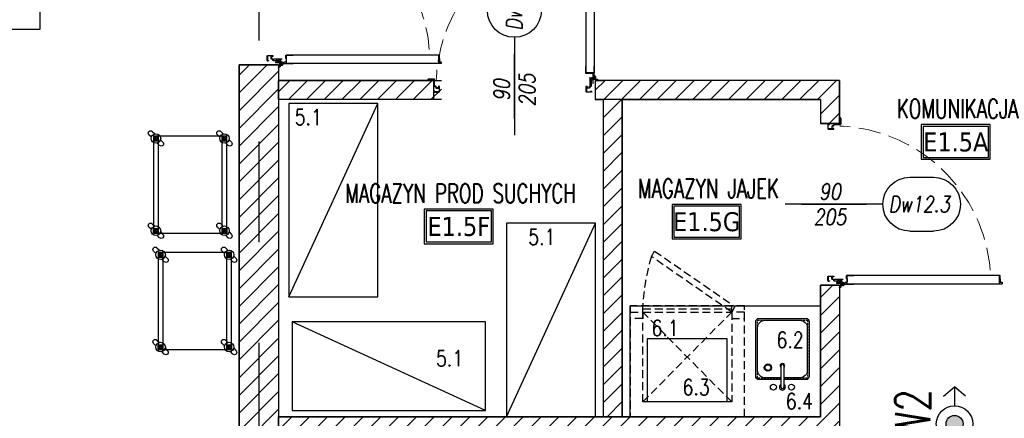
# Model space of a CAD drawing. Header units: millimetres. Extents: x 42924 to 92944, y -369470 to -179866.
# Tile 174 of 256: x 62459 to 63080, y -185010 to -184759. Entities that reach past the tile are written whole.
import ezdxf
from ezdxf.enums import TextEntityAlignment as Align

# ---------------------------------------------------------------- set-up
doc = ezdxf.new("R2010")
doc.units = ezdxf.units.MM
for name, pattern in [('6279-A-FP00$0$DASHED', [0.75, 0.5, -0.25]), ('CACHE', [9.525, 6.35, -3.175]), ('CENTER', [0.6, 0.375, -0.075, 0.075, -0.075]), ('DASHDOT', [25.4, 12.7, -6.35, 0, -6.35]), ('Hidden Line', [391.222223, 282.222223, -109])]:
    doc.linetypes.add(name, pattern=pattern)
doc.layers.get('0').update_dxf_attribs({"color": 8})
for name, color, linetype in [('!! 0_Osie', 8, 'DASHDOT'), ('!! 1_ proj wyposdażenie', 54, 'Continuous'), ('!! 1_drzwi opis', 8, 'Continuous'), ('!! 1_drzwi-linia', 8, 'Continuous'), ('!! 1_hatch projektowane ściany', 8, 'Continuous'), ('!! 1_OPIS POM NOWE', 123, 'Continuous'), ('!! 1_PROJ Sciany', 8, 'Continuous'), ('!! technologia', 124, 'Continuous'), ('0-osie-liniA', 8, 'DASHDOT'), ('E1', 2, 'Continuous'), ('E_0', 4, 'Continuous'), ('E_AW', 1, 'Continuous')]:
    doc.layers.add(name, color=color, linetype=linetype)
doc.styles.add('50', font='ROMANS.shx', dxfattribs={"width": 0.8, "height": 10})
doc.styles.add('ARCHETYP', font='romans.shx', dxfattribs={"height": 15})
doc.styles.add('ARIAL', font='tahoma.ttf')
doc.styles.add('ELE1', font='romans.shx', dxfattribs={"width": 0.8, "height": 18})
doc.styles.add('TXT', font='simplex.shx')

# ---------------------------------------------------------------- blocks, each defined once
blk = doc.blocks.new('A$C35EE4757')
at = {"layer": 'E_AW'}
h = blk.add_hatch(color=256, dxfattribs=at)
h.dxf.hatch_style = 1
h.paths.add_polyline_path([(5.36, 0, 1), (-5.36, 0, 1)])
for p, q in [((-17.54, 6.94), (-23.35, 0)), ((17.54, 6.94), (23.35, 0)), ((-11.49, 0), (-23.35, 0)), ((-17.54, -6.94), (-23.35, 0)), ((23.35, 0), (11.49, 0)), ((17.54, -6.94), (23.35, 0))]:
    blk.add_line(p, q, dxfattribs=at)
at = {"layer": 'E_AW', "ltscale": 5}
for radius in [11.49, 5.36]:
    blk.add_circle((0, 0), radius, dxfattribs=at)
blk = doc.blocks.new('zaw-dr-90-p')
at = {"color": 2, "linetype": 'CENTER', "ltscale": 0.2}
for p, q in [((12, 0), (-12, 0)), ((0, 12), (0, -12)), ((24.5, 24), (31, 24)), ((24.5, 19), (31, 19))]:
    blk.add_line(p, q, dxfattribs=at)
at = {"ltscale": 0.2}
for p, q in [((10, 12), (6.5, 12)), ((10, 0), (10, 6.5))]:
    blk.add_line(p, q, dxfattribs=at)
blk.add_lwpolyline([(0, 6.5), (23.5, 6.5, 0.414214), (28, 11), (28, 31), (24.5, 31), (24.5, 11, -0.414214), (23.5, 10), (0, 10, 4.561698), (7.6, 6.5), (4.9, 4.2)], format="xyb", dxfattribs=at)
blk.add_lwpolyline([(-0.2, -0.2), (-2.5, -0.2), (-2.5, 0.2), (-0.2, 0.2), (-0.2, 2.5), (0.2, 2.5), (0.2, 0.2), (2.8, 0.2), (2.8, -0.2), (0.2, -0.2), (0.2, -2.8), (-0.2, -2.8)], close=True)
blk.add_lwpolyline([(10, 10), (10, 39), (6.5, 39), (6.5, 10)], dxfattribs=at)
blk.add_circle((0, 0), 6.5, dxfattribs=at)
blk = doc.blocks.new('drzwi 90- sc 12')
for p, q in [((-13616.12, 20410.26), (-13616.12, 20411.46)), ((-13616.12, 20411.46), (-13615.02, 20411.46)), ((-13614.92, 20411.36), (-13614.92, 20313.77)), ((-13620.32, 20410.16), (-13620.32, 20313.77)), ((-13614.92, 20409.86), (-13620.32, 20409.86)), ((-13616.12, 20410.26), (-13620.22, 20410.26)), ((-13616.12, 20410.26), (-13620, 20410.26)), ((-13618.17, 20410.26), (-13616.22, 20410.26)), ((-13618.17, 20410.26), (-13616.22, 20410.26)), ((-13620.32, 20313.47), (-13620.32, 20317.97)), ((-13614.92, 20312.27), (-13614.92, 20317.97)), ((-13614.92, 20313.77), (-13620.32, 20313.77)), ((-13618.22, 20313.37), (-13620.22, 20313.37)), ((-13618.22, 20313.67), (-13618.22, 20313.37)), ((-13618.22, 20313.67), (-13616.42, 20313.67)), ((-13615.92, 20313.17), (-13615.92, 20312.17)), ((-13615.92, 20312.17), (-13615.02, 20312.17)), ((-13715.57, 20308.32), (-13715.57, 20308.56)), ((-13715.57, 20307.69), (-13715.57, 20308.56)), ((-13715.57, 20307.82), (-13715.57, 20308.56)), ((-13715.57, 20307.72), (-13715.37, 20307.72)), ((-13617.77, 20311.12), (-13617.77, 20305.72)), ((-13617.77, 20311.12), (-13617.77, 20305.72)), ((-13616.17, 20309.92), (-13617.37, 20309.92)), ((-13616.17, 20309.92), (-13616.17, 20311.02)), ((-13715.77, 20301.96), (-13716.27, 20301.96)), ((-13616.77, 20301.96), (-13616.27, 20301.96))]:
    blk.add_line(p, q)
for points in [[(-13665.27, 20284.96), (-13665.27, 20325.83)], [(-13615.57, 20309.64), (-13615.32, 20309.64), (-13615.32, 20309.82), (-13616.32, 20309.82), (-13616.32, 20309.64), (-13615.92, 20309.64)]]:
    blk.add_lwpolyline(points)
at = {"lineweight": 30}
for points in [[(-13716.27, 20308.92), (-13721.27, 20308.92)], [(-13716.27, 20308.92), (-13716.27, 20296.92)], [(-13614.27, 20308.92), (-13609.27, 20308.92)], [(-13614.27, 20308.92), (-13614.27, 20296.92)]]:
    blk.add_lwpolyline(points, dxfattribs=at)
at = {"ltscale": 0.2}
for points in [[(-13715.57, 20307.51), (-13715.57, 20309.48, 0.414214), (-13715.91, 20309.82), (-13719.43, 20309.82, 0.414214), (-13719.77, 20309.48), (-13719.77, 20308.92), (-13719.59, 20308.92), (-13719.59, 20309.48, -0.414214), (-13719.43, 20309.64), (-13716.97, 20309.64)], [(-13716.97, 20309.64), (-13715.91, 20309.64, -0.414214), (-13715.75, 20309.48), (-13715.75, 20307.51)], [(-13715.75, 20307.76), (-13715.75, 20305.58, 0.414214), (-13715.41, 20305.24), (-13714.96, 20305.24, -0.414214), (-13714.8, 20305.08), (-13714.8, 20304.48, 0.414214), (-13714.46, 20304.14), (-13713.28, 20304.14, 0.414214), (-13712.94, 20304.48), (-13712.94, 20305.15, -1), (-13712.75, 20305.15), (-13712.75, 20301.96, -0.414214), (-13712.91, 20301.8), (-13715.43, 20301.8, -0.414214), (-13715.59, 20301.96), (-13715.59, 20302.52), (-13715.77, 20302.52), (-13715.77, 20301.96, 0.414214), (-13715.43, 20301.62), (-13712.91, 20301.62, 0.414214), (-13712.57, 20301.96), (-13712.57, 20305.15, 1), (-13713.12, 20305.15), (-13713.12, 20304.48, -0.414214), (-13713.28, 20304.32), (-13714.46, 20304.32, -0.414214), (-13714.62, 20304.48), (-13714.62, 20305.08, 0.414214), (-13714.96, 20305.42), (-13715.41, 20305.42, -0.414214), (-13715.57, 20305.58), (-13715.57, 20307.64)], [(-13615.92, 20309.64), (-13616.63, 20309.64, 0.414214), (-13616.79, 20309.48), (-13616.79, 20305.58, -0.414214), (-13617.13, 20305.24), (-13617.58, 20305.24, 0.414214), (-13617.74, 20305.08), (-13617.74, 20304.48, -0.414214), (-13618.08, 20304.14), (-13619.26, 20304.14, -0.414214), (-13619.6, 20304.48), (-13619.6, 20305.15, 1), (-13619.79, 20305.15), (-13619.79, 20301.96, 0.414214), (-13619.63, 20301.8), (-13617.11, 20301.8, 0.414214), (-13616.95, 20301.96), (-13616.95, 20302.52), (-13616.77, 20302.52), (-13616.77, 20301.96, -0.414214), (-13617.11, 20301.62), (-13619.63, 20301.62, -0.414214), (-13619.97, 20301.96), (-13619.97, 20305.15, -1), (-13619.42, 20305.15), (-13619.42, 20304.48, 0.414214), (-13619.26, 20304.32), (-13618.08, 20304.32, 0.414214), (-13617.92, 20304.48), (-13617.92, 20305.08, -0.414214), (-13617.58, 20305.42), (-13617.13, 20305.42, 0.414214), (-13616.97, 20305.58), (-13616.97, 20309.48, -0.414214), (-13616.63, 20309.82), (-13613.11, 20309.82, -0.414214), (-13612.77, 20309.48), (-13612.77, 20308.92), (-13612.95, 20308.92), (-13612.95, 20309.48, 0.414214), (-13613.11, 20309.64), (-13615.57, 20309.64)]]:
    blk.add_lwpolyline(points, format="xyb", dxfattribs=at)
blk.add_lwpolyline([(-13616.79, 20308.82), (-13616.97, 20308.82), (-13616.97, 20307.42), (-13616.79, 20307.42)], close=True)
for centre, radius, start, end in [((-13615.02, 20411.36), 0.1, 0, 90), ((-13620.22, 20410.16), 0.1, 90, 180), ((-13620.22, 20313.47), 0.1, 180, 270), ((-13616.42, 20313.17), 0.5, 0, 90), ((-13615.02, 20312.27), 0.1, 270, 0), ((-13616.27, 20311.02), 0.1, 0, 90)]:
    blk.add_arc(centre, radius, start, end)
at = {"linetype": 'Hidden Line', "lineweight": 9, "ltscale": 0.05}
blk.add_arc((-13615.5, 20305.14), 99.12, 94.80054, 177.69442, dxfattribs=at)
at = {"xscale": 0.09999999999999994, "yscale": 0.09999999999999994, "zscale": 0.09999999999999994, "rotation": 180.0000000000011}
blk.add_blockref('zaw-dr-90-p', (-13614.92, 20310.92), dxfattribs=at)
blk = doc.blocks.new('BLOK OSI')
at = {"layer": '0-osie-liniA', "ltscale": 5}
blk.add_lwpolyline([(53790.21, -198088.59), (53790.21, -199860.82)], dxfattribs=at)
blk = doc.blocks.new('1_ok-opis')
blk.add_line((0, 111.61), (0, 50))
for points in [[(-17, 128.61), (-17, 143.61)], [(17, 128.61), (17, 143.61)]]:
    blk.add_lwpolyline(points)
for centre, start, end in [((0, 143.61), 0, 180), ((0, 128.61), 180, 0)]:
    blk.add_arc(centre, 17, start, end)
at = {"style": 'ARCHETYP'}
for tag, height, rotation, p in [('NR', 12, 90, (0, 136.9)), ('NR', 12, 270, (0, 136.9)), ('SZEROKOŚĆ', 10, 90, (-8, 78.29)), ('WYSOKOŚĆ', 10, 270, (-8, 78.29)), ('WYSOKOŚĆ', 10, 90, (8, 78.29)), ('SZEROKOŚĆ', 10, 270, (8, 78.29))]:
    blk.add_attdef(tag, text='', height=height, rotation=rotation, dxfattribs=at).set_placement(p, align=Align.MIDDLE)
blk = doc.blocks.new('stanowisko dezynfekcji jaj')
at = {"linetype": '6279-A-FP00$0$DASHED', "ltscale": 10}
for p, q in [((8, 66), (8, 70)), ((64, 66), (64, 70)), ((8, 68), (64, 68)), ((8, 9.3), (64, 66)), ((64, 9.3), (8, 66))]:
    blk.add_line(p, q, dxfattribs=at)
at = {"ltscale": 0.2}
for p, q in [((95.03, 32.12), (95.03, 18.58)), ((96.93, 32.12), (96.93, 18.58))]:
    blk.add_line(p, q, dxfattribs=at)
at = {"linetype": '6279-A-FP00$0$DASHED', "ltscale": 10}
for points in [[(15.38, 104.46), (66, 69.46), (64, 66), (13.38, 101)], [(72, 70), (0, 70), (0, 0), (72, 0)], [(8, 62), (0, 62), (0, 66), (8, 66)], [(64, 9.3), (8, 9.3), (8, 66), (64, 66)], [(64, 62), (72, 62), (72, 66), (64, 66)]]:
    blk.add_lwpolyline(points, close=True, dxfattribs=at)
for points in [[(0, 70), (120, 70), (120, 0), (0, 0)], [(11, 49.3), (61, 49.3), (61, 9.3), (11, 9.3)]]:
    blk.add_lwpolyline(points, close=True)
at = {"ltscale": 0.2}
for points in [[(95.03, 23.37), (81.21, 23.37, -0.414214), (79.16, 25.41), (79.16, 59.96, -0.414214), (81.21, 62), (110.75, 62, -0.414214), (112.79, 59.96), (112.79, 25.41, -0.414214), (110.75, 23.37), (96.93, 23.37)], [(95.03, 24.51), (85.05, 24.51, -0.414214), (80.3, 29.26), (80.3, 56.11, -0.414214), (85.05, 60.86), (106.9, 60.86, -0.414214), (111.65, 56.11), (111.65, 29.26, -0.414214), (106.9, 24.51), (96.93, 24.51)]]:
    blk.add_lwpolyline(points, format="xyb", dxfattribs=at)
at = {"linetype": 'CACHE', "ltscale": 0.2}
blk.add_lwpolyline([(95.03, 24.41), (80.21, 24.41), (80.21, 60.95), (111.75, 60.95), (111.75, 24.41), (96.93, 24.41)], dxfattribs=at)
at = {"ltscale": 0.2}
for centre, radius in [((86.85, 30.97), 2.28), ((86.85, 30.97), 1.81), ((90.28, 18.68), 1.87), ((101.68, 18.68), 1.84)]:
    blk.add_circle(centre, radius, dxfattribs=at)
at = {"linetype": '6279-A-FP00$0$DASHED', "ltscale": 10}
blk.add_arc((135.81, 63.79), 127.97, 163.09638, 177.21949, dxfattribs=at)
at = {"ltscale": 0.2}
for centre, radius, start, end in [((95.98, 32.12), 1.43, 311.81031, 228.18969), ((95.98, 32.12), 0.95, 0, 180), ((95.98, 18.68), 1.9, 119.91578, 60.08422), ((95.98, 18.68), 0.955, 174.22166, 5.77834)]:
    blk.add_arc(centre, radius, start, end, dxfattribs=at)
blk = doc.blocks.new('Echelle 40x60 Plan')
at = {"color": 0, "linetype": 'ByBlock', "lineweight": -2}
for p, q in [((0.05, -0.05), (0.08, -0.08)), ((0.08, -0.05), (0.05, -0.08)), ((0.512, -0.05), (0.482, -0.08)), ((0.482, -0.05), (0.512, -0.08)), ((0.08, -0.632), (0.05, -0.662)), ((0.05, -0.632), (0.08, -0.662)), ((0.482, -0.632), (0.512, -0.662)), ((0.512, -0.632), (0.482, -0.662))]:
    blk.add_line(p, q, dxfattribs=at)
for points in [[(0.036, -0.0572), (0.0208, -0.042, -0.414214), (0.0208, -0.0208), (0.0208, -0.0208, -0.414214), (0.042, -0.0208), (0.0572, -0.036)], [(0.468, -0.0572), (0.4528, -0.042, -0.414214), (0.4528, -0.0208), (0.4528, -0.0208, -0.414214), (0.474, -0.0208), (0.4892, -0.036)], [(0.094, -0.0728), (0.1092, -0.088, -0.414214), (0.1092, -0.1092), (0.1092, -0.1092, -0.414214), (0.088, -0.1092), (0.0728, -0.094)], [(0.526, -0.0728), (0.5412, -0.088, -0.414214), (0.5412, -0.1092), (0.5412, -0.1092, -0.414214), (0.52, -0.1092), (0.5048, -0.094)], [(0.036, -0.6392), (0.0208, -0.624, -0.414214), (0.0208, -0.6028), (0.0208, -0.6028, -0.414214), (0.042, -0.6028), (0.0572, -0.618)], [(0.468, -0.6392), (0.4528, -0.624, -0.414214), (0.4528, -0.6028), (0.4528, -0.6028, -0.414214), (0.474, -0.6028), (0.4892, -0.618)], [(0.094, -0.6548), (0.1092, -0.67, -0.414214), (0.1092, -0.6912), (0.1092, -0.6912, -0.414214), (0.088, -0.6912), (0.0728, -0.676)], [(0.526, -0.6548), (0.5412, -0.67, -0.414214), (0.5412, -0.6912), (0.5412, -0.6912, -0.414214), (0.52, -0.6912), (0.5048, -0.676)]]:
    blk.add_lwpolyline(points, format="xyb", dxfattribs=at)
for points in [[(0.05, -0.08), (0.08, -0.08), (0.08, -0.05), (0.05, -0.05)], [(0.512, -0.05), (0.05, -0.05), (0.05, -0.662), (0.512, -0.662)], [(0.482, -0.05), (0.08, -0.05), (0.08, -0.662), (0.482, -0.662)], [(0.482, -0.08), (0.512, -0.08), (0.512, -0.05), (0.482, -0.05)], [(0.05, -0.632), (0.08, -0.632), (0.08, -0.662), (0.05, -0.662)], [(0.482, -0.632), (0.512, -0.632), (0.512, -0.662), (0.482, -0.662)]]:
    blk.add_lwpolyline(points, close=True, dxfattribs=at)
for centre, radius in [((0.065, -0.065), 0.03), ((0.065, -0.065), 0.01), ((0.497, -0.065), 0.03), ((0.497, -0.065), 0.01), ((0.065, -0.647), 0.03), ((0.497, -0.647), 0.03), ((0.065, -0.647), 0.01), ((0.497, -0.647), 0.01)]:
    blk.add_circle(centre, radius, dxfattribs=at)

msp = doc.modelspace()

# ---------------------------------------------------------------- hatches: boundary and pattern name
at = {"layer": '!! 1_hatch projektowane ściany'}
h = msp.add_hatch(dxfattribs=at)
h.set_pattern_fill('ANSI31', color=256, scale=2.5)
h.set_pattern_definition([(45, (0, 13685.2005), (-5.61266008, 5.61266008), [])])
h.paths.add_polyline_path([(62634.06387, -184652.3878), (62622.56735, -184652.3878), (62622.56735, -184640.3878), (62634.06387, -184640.3878)])
h.paths.add_polyline_path([(62856.06379, -184652.3878), (62856.06379, -184640.3878), (62793.06379, -184640.3878), (62793.06379, -184390.3878), (62781.06379, -184390.3878), (62781.06379, -184640.3878), (62736.06387, -184640.3878), (62736.06387, -184652.3878)])
h.paths.add_polyline_path([(63213.06379, -184652.3878), (63213.06379, -184640.3878), (63192.06379, -184640.3878), (63192.06379, -184576.1746), (63180.06379, -184576.1746), (63180.06379, -184640.3878), (62980.06379, -184640.3878), (62980.06379, -184515.3878), (63080.06379, -184515.3878), (63080.06379, -184390.8878), (63068.06379, -184390.8878), (63068.06379, -184503.3878), (62968.06379, -184503.3878), (62968.06379, -184640.3878), (62958.06379, -184640.3878), (62958.06379, -184652.3878)])
h.paths.add_polyline_path([(63180.06379, -184474.1746), (63192.06379, -184474.1746), (63192.06379, -184390.3878), (63180.06379, -184390.3878)])
h.paths.add_polyline_path([(63315.06379, -184640.3878), (63380.06379, -184640.3878), (63380.06379, -184652.3878), (63315.06379, -184652.3878)])
h.paths.add_polyline_path([(63121.18969, -184932.3878), (63133.18969, -184932.3878), (63133.18969, -184884.3878), (63380.06379, -184884.3878), (63380.06379, -184872.3878), (63133.18969, -184872.3878), (63133.18969, -184797.3878), (63121.18969, -184797.3878)])
h.paths.add_polyline_path([(62622.56735, -184797.3878), (62725.18969, -184797.3878), (62725.18969, -184809.3878), (62622.56735, -184809.3878)])
h.paths.add_polyline_path([(62622.56735, -185009.3878), (62964.18969, -185009.3878), (62964.18969, -184926.3878), (62976.18969, -184926.3878), (62976.18969, -185029.3878), (62964.18969, -185029.3878), (62964.18969, -185021.3878), (62622.3156, -185021.3878)])
h.paths.add_polyline_path([(62622.3156, -185185.80026), (62964.18969, -185185.80026), (62964.18969, -185235.3878), (62976.05469, -185235.3878), (62976.32469, -185131.32782), (62964.18969, -185131.44778), (62964.18969, -185173.80026), (62622.56735, -185173.80026)])
h.paths.add_polyline_path([(62929.18969, -185363.21272), (63013.68969, -185363.21272), (63013.68969, -185351.21272), (62976.18969, -185351.21272), (62976.18969, -185337.3878), (62964.18969, -185337.3878), (62964.18969, -185351.21272), (62929.18969, -185351.21272)])
h.paths.add_polyline_path([(63115.68969, -185363.2057), (63133.18969, -185363.2057), (63133.18969, -185323.21272), (63380.06373, -185323.21272), (63380.06379, -185311.21272), (63133.18969, -185311.21272), (63133.18969, -185246.3878), (63121.18969, -185246.38588), (63121.18969, -185351.21272), (63115.68887, -185351.2057)])
edge = h.paths.add_edge_path()
edge.add_line((63121.18969, -185144.38588), (63133.18969, -185144.38588))
edge.add_line((63133.18969, -185144.38588), (63133.18969, -185096.3878))
edge.add_line((63133.18969, -185096.3878), (63380.06373, -185096.3878))
edge.add_line((63380.06373, -185096.3878), (63380.06373, -185084.3878))
edge.add_line((63380.06373, -185084.3878), (63133.18969, -185084.3878))
edge.add_line((63133.18969, -185084.3878), (63133.18969, -185034.3878))
edge.add_line((63133.18969, -185034.3878), (63121.18969, -185034.3878))
edge.add_line((63121.18969, -185034.3878), (63121.18969, -185144.50584))
h = msp.add_hatch(dxfattribs=at)
h.set_pattern_fill('ANSI31', color=256, scale=2.5)
h.set_pattern_definition([(45, (0, 13698.2005), (-5.61266008, 5.61266008), [])])
h.paths.add_polyline_path([(62597.56735, -184787.3878), (62622.56735, -184787.3878), (62622.56735, -185247.82049), (62597.56735, -185247.82049)])
h = msp.add_hatch(dxfattribs=at)
h.set_pattern_fill('ANSI31', color=256, scale=2.5)
h.set_pattern_definition([(45, (0, 13699.74), (-5.61266008, 5.61266008), [])])
h.paths.add_polyline_path([(62827.18969, -185009.3878), (62839.18969, -185009.3878), (62839.18969, -184809.3878), (62964.18969, -184809.3878), (62964.18969, -184824.3878), (62976.18969, -184824.3878), (62976.18969, -184797.3878), (62822.18969, -184797.3878), (62822.18969, -184809.3878), (62827.18969, -184809.3878)])

# ---------------------------------------------------------------- linework, layer by layer
at = {"layer": '!! 1_ proj wyposdażenie'}
for p, q in [((62629.03332, -184933.81239), (62685.03332, -184811.81239)), ((62766.30096, -185009.3878), (62822.30096, -184887.3878)), ((62753.01026, -185005.50712), (62631.01026, -184949.50712))]:
    msp.add_line(p, q, dxfattribs=at)
for points in [[(62471.99906, -184765.18294), (62426.99906, -184765.18294), (62426.99906, -184720.18294), (62471.99906, -184720.18294)], [(62685.03332, -184933.81239), (62685.03332, -184811.81239), (62629.03332, -184811.81239), (62629.03332, -184933.81239)], [(62822.30096, -185009.3878), (62822.30096, -184887.3878), (62766.30096, -184887.3878), (62766.30096, -185009.3878)], [(62753.01026, -184949.50712), (62631.01026, -184949.50712), (62631.01026, -185005.50712), (62753.01026, -185005.50712)]]:
    msp.add_lwpolyline(points, close=True, dxfattribs=at)
at = {"layer": '!! 1_hatch projektowane ściany'}
for points in [[(62597.56735, -184787.3878), (62622.56735, -184787.3878), (62622.56735, -185247.82049), (62597.56735, -185247.82049)], [(62622.56735, -185009.3878), (62964.18969, -185009.3878), (62964.18969, -184926.3878), (62976.18969, -184926.3878), (62976.18969, -185029.3878), (62964.18969, -185029.3878), (62964.18969, -185021.3878), (62622.3156, -185021.3878)]]:
    msp.add_lwpolyline(points, close=True, dxfattribs=at)
msp.add_lwpolyline([(62725.18969, -184809.3878), (62622.56735, -184809.3878), (62622.56735, -184797.3878), (62725.18969, -184797.3878)], dxfattribs=at)
at = {"layer": '!! 1_OPIS POM NOWE'}
for points in [[(63027.71589, -184846.96697), (63071.23589, -184846.96697), (63071.23589, -184825.20697), (63027.71589, -184825.20697)], [(63028.80389, -184845.87897), (63070.14789, -184845.87897), (63070.14789, -184826.29497), (63028.80389, -184826.29497)], [(62870.63981, -184897.26589), (62914.15981, -184897.26589), (62914.15981, -184875.50589), (62870.63981, -184875.50589)], [(62714.39118, -184900.28559), (62757.91118, -184900.28559), (62757.91118, -184878.52559), (62714.39118, -184878.52559)], [(62715.47918, -184899.19759), (62756.82318, -184899.19759), (62756.82318, -184879.61359), (62715.47918, -184879.61359)], [(62871.72781, -184896.17789), (62913.07181, -184896.17789), (62913.07181, -184876.59389), (62871.72781, -184876.59389)]]:
    msp.add_lwpolyline(points, close=True, dxfattribs=at)
at = {"layer": '!! 1_PROJ Sciany'}
for points in [[(62597.56729, -184787.3878), (62597.56729, -185247.82049)], [(62622.56735, -184787.3878), (62597.56735, -184787.3878)], [(62622.56729, -184787.3878), (62622.56729, -184797.3878)], [(62720.18969, -184797.3878), (62622.56729, -184797.3878)], [(62720.18969, -184797.3878), (62720.18969, -184809.3878)], [(62976.18969, -184797.3878), (62822.18969, -184797.3878)], [(62822.18969, -184797.3878), (62822.18969, -184809.3878)], [(62976.18969, -184797.3878), (62976.18969, -184824.3878)], [(62622.56729, -184809.3878), (62622.56729, -185009.3878)], [(62720.18969, -184809.3878), (62622.56729, -184809.3878)], [(62964.18969, -184809.3878), (62822.18969, -184809.3878)], [(62827.18969, -184809.3878), (62827.18969, -185009.3878)], [(62839.18969, -184809.3878), (62839.18969, -185009.3878)], [(62964.18969, -184809.3878), (62964.18969, -184824.3878)], [(62964.18969, -184824.3878), (62976.18969, -184824.3878)], [(62964.18969, -184926.3878), (62964.18969, -185009.3878)], [(62964.18969, -184926.3878), (62976.18969, -184926.3878)], [(62976.18969, -184926.3878), (62976.18969, -185029.3878)], [(62964.18969, -185009.3878), (62622.56729, -185009.3878)]]:
    msp.add_lwpolyline(points, dxfattribs=at)
msp.add_lwpolyline([(62827.18969, -185009.3878), (62839.18969, -185009.3878), (62839.18969, -184809.3878), (62964.18969, -184809.3878), (62964.18969, -184824.3878), (62976.18969, -184824.3878), (62976.18969, -184797.3878), (62822.18969, -184797.3878), (62822.18969, -184809.3878), (62827.18969, -184809.3878)], close=True)

# ---------------------------------------------------------------- block references
at = {"layer": '!! 0_Osie'}
msp.add_blockref('BLOK OSI', (8819.85593, 13761.2005), dxfattribs=at)
at = {"layer": '!! 1_ proj wyposdażenie', "xscale": 100, "yscale": 100, "zscale": 100}
for p in [(62538.69741, -184827.39254), (62541.63302, -184900.76324)]:
    msp.add_blockref('Echelle 40x60 Plan', p, dxfattribs=at)
at = {"layer": '!! 1_ proj wyposdażenie'}
msp.add_blockref('stanowisko dezynfekcji jaj', (62844.18969, -185009.3878), dxfattribs=at)
at = {"layer": '!! 1_drzwi opis'}
ref = msp.add_blockref('1_ok-opis', (62771.18973, -184881.72556), dxfattribs=dict(at, xscale=-1, rotation=359.9999963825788))
ref.add_attrib('WYSOKOŚĆ', '90', dxfattribs={"layer": '0', "height": 10, "rotation": 89.99999638, "style": '50', "oblique": 10, "width": 0.8}).set_placement((62763.18973, -184803.4347), align=Align.MIDDLE)
ref.add_attrib('SZEROKOŚĆ', '205', dxfattribs={"layer": '0', "height": 10, "rotation": 89.99999638, "style": '50', "oblique": 10, "width": 0.8}).set_placement((62779.18973, -184803.4347), align=Align.MIDDLE)
ref.add_attrib('NR', 'Dw12.3', dxfattribs={"layer": '0', "height": 10, "rotation": 89.99999638, "style": '50', "oblique": 10, "width": 0.8}).set_placement((62771.18974, -184746.59317), align=Align.MIDDLE)
ref = msp.add_blockref('1_ok-opis', (62891.85194, -184875.38784), dxfattribs=dict(at, xscale=-1, rotation=269.9999963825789))
ref.add_attrib('WYSOKOŚĆ', '90', dxfattribs={"layer": '0', "height": 10, "rotation": 359.99999638, "style": '50', "oblique": 10, "width": 0.8}).set_placement((62970.14279, -184867.38784), align=Align.MIDDLE)
ref.add_attrib('SZEROKOŚĆ', '205', dxfattribs={"layer": '0', "height": 10, "rotation": 359.99999638, "style": '50', "oblique": 10, "width": 0.8}).set_placement((62970.14279, -184883.38784), align=Align.MIDDLE)
ref.add_attrib('NR', 'Dw12.3', dxfattribs={"layer": '0', "height": 10, "rotation": 359.99999638, "style": '50', "oblique": 10, "width": 0.8}).set_placement((63026.41746, -184875.38784), align=Align.MIDDLE)
at = {"layer": '!! 1_drzwi-linia', "rotation": 270}
for p in [(42313.64295, -198401.6575), (42667.26535, -198540.6575)]:
    msp.add_blockref('drzwi 90- sc 12', p, dxfattribs=at)
at = {"layer": '!! 1_drzwi-linia'}
msp.add_blockref('drzwi 90- sc 12', (76436.4594, -205106.31214), dxfattribs=at)
at = {"layer": 'E_0', "rotation": 90}
msp.add_blockref('A$C35EE4757', (63048.69173, -185013.9165), dxfattribs=at)

# ---------------------------------------------------------------- texts
at = {"layer": '!! 1_OPIS POM NOWE', "style": 'TXT', "width": 0.7}
for s, p in [('KOMUNIKACJA', (63050.59102, -184821.16066)), ('MAGAZYN PROD SUCHYCH', (62737.26631, -184874.47927)), ('MAGAZYN JAJEK', (62893.51494, -184871.45958))]:
    msp.add_text(s, height=12, dxfattribs=at).set_placement(p, align=Align.CENTER)
at = {"layer": '!! 1_OPIS POM NOWE', "style": 'ARIAL'}
for tag, p in [('E1.5A', (63049.47589, -184836.08697)), ('E1.5G', (62892.39981, -184886.38589)), ('E1.5F', (62736.15118, -184889.40559))]:
    msp.add_attdef(tag, text='', height=11.968, dxfattribs=at).set_placement(p, align=Align.MIDDLE_CENTER)
at = {"layer": '!! technologia', "char_height": 10, "attachment_point": 1, "style": '50'}
for s, width, insert in [('5.1', 25.8246065, (62632.68772, -184815.44716)), ('5.1', 25.8246065, (62779.95536, -184891.02257)), ('6.1', 33.3164928, (62857.64484, -184948.48097)), ('6.2', 33.3164928, (62936.45522, -184955.95926)), ('5.1', 33.3164928, (62721.80973, -184967.61211)), ('6.3', 33.3164928, (62877.23809, -184985.76023)), ('6.4', 33.3164928, (62942.28854, -184994.5958))]:
    msp.add_mtext_dynamic_manual_height_columns(s, width=width, gutter_width=50, heights=[0], dxfattribs=dict(at, insert=insert))
at = {"layer": 'E1', "style": 'ELE1', "width": 0.75}
msp.add_text('AW2', height=22, rotation=90, dxfattribs=at).set_placement((63022.32549, -185013.9165), align=Align.MIDDLE_CENTER)

doc.saveas('drawing.dxf')
